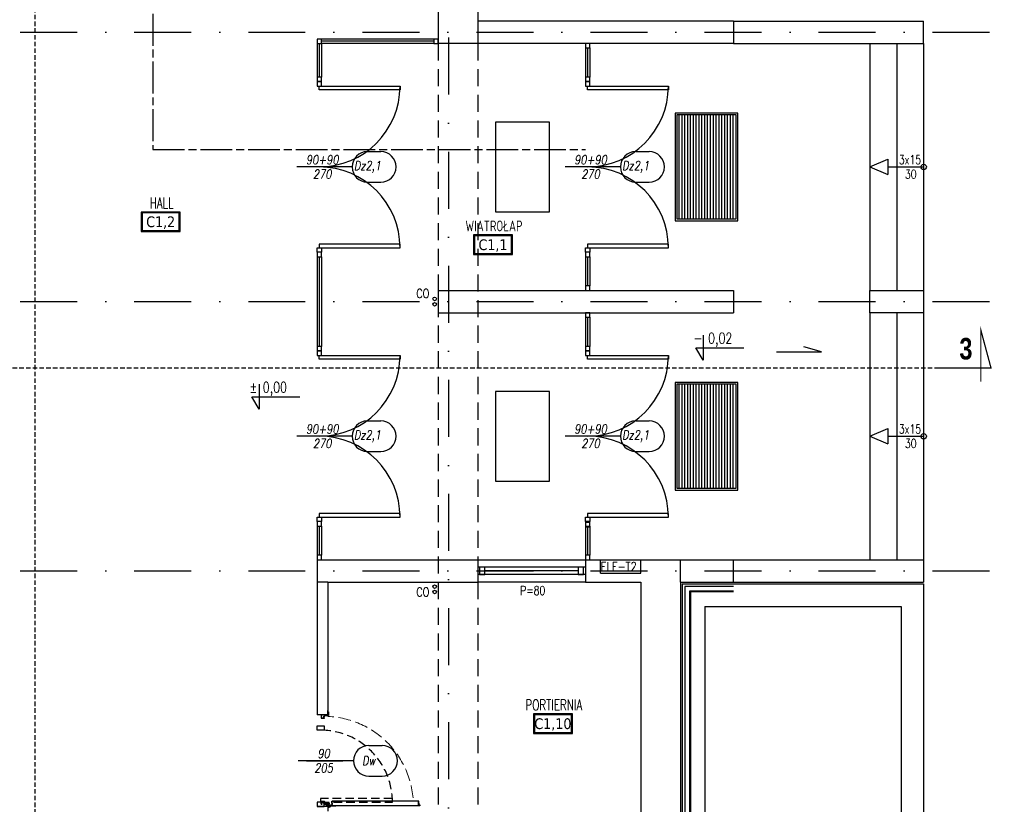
# Model space of a CAD drawing. Header units: millimetres. Extents: x 28600 to 181045, y -399112 to -163690.
# Tile 181 of 256: x 61533 to 62630, y -197089 to -196215. Entities that reach past the tile are written whole.
import ezdxf
from ezdxf.enums import TextEntityAlignment as Align

# ---------------------------------------------------------------- set-up
doc = ezdxf.new("R2010")
doc.units = ezdxf.units.MM
for name, pattern in [('CARKOVANA', [7.5, 5, -2.5]), ('CENTER', [0.6, 0.375, -0.075, 0.075, -0.075]), ('CHAIN', [0.3543, 0.2362, -0.0295, 0.0591, -0.0295]), ('DASHDOT', [25.4, 12.7, -6.35, 0, -6.35]), ('HIDDEN', [9.525, 6.35, -3.175]), ('Hidden Line', [391.222223, 282.222223, -109]), ('HIDDEN2', [4.7625, 3.175, -1.5875])]:
    doc.linetypes.add(name, pattern=pattern)
doc.layers.get('0').update_dxf_attribs({"color": 8})
for name, color, linetype in [('!! 0_ Istn-okna', 8, 'Continuous'), ('!! 0_ Istn-sciany', 8, 'Continuous'), ('!! 0_ Istn-widok', 8, 'Continuous'), ('!! 0_ Opis', 8, 'Continuous'), ('!! 0_Istn-armatura', 8, 'Continuous'), ('!! 0_Istn-cienka', 8, 'Continuous'), ('!! 0_Opis_pom', 8, 'Continuous'), ('!! 0_Widok', 8, 'Continuous'), ('!! 1_ tynk zewn  - nowy', 8, 'Continuous'), ('!! 1_droga ewakuacyjna', 8, 'CHAIN'), ('!! 1_drzwi-linia', 8, 'Continuous'), ('!! 1_hatch projektowane ściany', 8, 'Continuous'), ('!! 1_Wyburzenia', 8, 'CARKOVANA'), ('!! 2_ remont Ocieplenie', 8, 'ZIGZAG'), ('!! 2_drzwi opis', 8, 'Continuous'), ('0-osie-liniA', 8, 'DASHDOT')]:
    doc.layers.add(name, color=color, linetype=linetype)
doc.styles.add('50', font='ROMANS.shx', dxfattribs={"width": 0.8, "height": 10})
doc.styles.add('ARCHETYP', font='romans.shx', dxfattribs={"height": 15})
doc.styles.add('ARIAL', font='tahoma.ttf')
doc.styles.add('SIMPLEX', font='simplex.shx', dxfattribs={"width": 0.77})
doc.styles.add('STYLE7', font='ARIALNB.TTF')
doc.styles.add('TXT', font='simplex.shx')
doc.linetypes.add('ZIGZAG', pattern='A,0.00254,-5.08,[131,ltypeshp.shx,S=5.08,R=0,X=-5.08,Y=0],-10.16,[131,ltypeshp.shx,S=5.08,R=180,X=5.08,Y=0],-5.08', length=20.32254)

# ---------------------------------------------------------------- blocks, each defined once
blk = doc.blocks.new('1_ok-opis')
blk.add_line((0, 111.6), (0, 50))
for points in [[(-17, 128.6), (-17, 143.6)], [(17, 128.6), (17, 143.6)]]:
    blk.add_lwpolyline(points)
for centre, start, end in [((0, 143.6), 0, 180), ((0, 128.6), 180, 0)]:
    blk.add_arc(centre, 17, start, end)
at = {"style": 'ARCHETYP'}
for tag, height, rotation, p in [('NR', 12, 90, (0, 136.9)), ('NR', 12, 270, (0, 136.9)), ('SZEROKOŚĆ', 10, 90, (-8, 78.3)), ('SZEROKOŚĆ', 10, 270, (8, 78.3)), ('WYSOKOŚĆ', 10, 270, (-8, 78.3)), ('WYSOKOŚĆ', 10, 90, (8, 78.3))]:
    blk.add_attdef(tag, text='', height=height, rotation=rotation, dxfattribs=at).set_placement(p, align=Align.MIDDLE)
blk = doc.blocks.new('zaw-dr-90-p')
at = {"color": 2, "linetype": 'CENTER', "ltscale": 0.2}
for p, q in [((12, 0), (-12, 0)), ((0, 12), (0, -12)), ((24, 24), (31, 24)), ((24, 19), (31, 19))]:
    blk.add_line(p, q, dxfattribs=at)
at = {"ltscale": 0.2}
for p, q in [((10, 12), (6, 12)), ((10, 0), (10, 6))]:
    blk.add_line(p, q, dxfattribs=at)
blk.add_lwpolyline([(0, 6), (23, 6, 0.414214), (28, 11), (28, 31), (24, 31), (24, 11, -0.414214), (23, 10), (0, 10, 4.561698), (8, 6), (5, 4)], format="xyb", dxfattribs=at)
blk.add_lwpolyline([(0, 0), (-2, 0), (-2, 0), (0, 0), (0, 3), (0, 3), (0, 0), (3, 0), (3, 0), (0, 0), (0, -3), (0, -3)], close=True)
blk.add_lwpolyline([(10, 10), (10, 39), (6, 39), (6, 10)], dxfattribs=at)
blk.add_circle((0, 0), 6.5, dxfattribs=at)
blk = doc.blocks.new('drzwi 90- sc 12')
for p, q in [((-13620.3, 20410.2), (-13620.3, 20313.8)), ((-13616.1, 20410.3), (-13620.2, 20410.3)), ((-13616.1, 20410.3), (-13620, 20410.3)), ((-13618.2, 20410.3), (-13616.2, 20410.3)), ((-13618.2, 20410.3), (-13616.2, 20410.3)), ((-13616.1, 20410.3), (-13616.1, 20411.5)), ((-13616.1, 20411.5), (-13615, 20411.5)), ((-13614.9, 20411.4), (-13614.9, 20313.8)), ((-13614.9, 20409.9), (-13620.3, 20409.9)), ((-13620.3, 20313.5), (-13620.3, 20318)), ((-13614.9, 20313.8), (-13620.3, 20313.8)), ((-13618.2, 20313.4), (-13620.2, 20313.4)), ((-13618.2, 20313.7), (-13618.2, 20313.4)), ((-13618.2, 20313.7), (-13616.4, 20313.7)), ((-13615.9, 20313.2), (-13615.9, 20312.2)), ((-13615.9, 20312.2), (-13615, 20312.2)), ((-13614.9, 20312.3), (-13614.9, 20318)), ((-13715.8, 20302), (-13716.3, 20302)), ((-13715.6, 20308.3), (-13715.6, 20308.6)), ((-13715.6, 20307.7), (-13715.6, 20308.6)), ((-13715.6, 20307.8), (-13715.6, 20308.6)), ((-13715.6, 20307.7), (-13715.4, 20307.7)), ((-13617.8, 20311.1), (-13617.8, 20305.7)), ((-13617.8, 20311.1), (-13617.8, 20305.7)), ((-13616.2, 20309.9), (-13617.4, 20309.9)), ((-13616.8, 20302), (-13616.3, 20302)), ((-13616.2, 20309.9), (-13616.2, 20311))]:
    blk.add_line(p, q)
for points in [[(-13665.3, 20285), (-13665.3, 20325.8)], [(-13615.6, 20309.6), (-13615.3, 20309.6), (-13615.3, 20309.8), (-13616.3, 20309.8), (-13616.3, 20309.6), (-13615.9, 20309.6)]]:
    blk.add_lwpolyline(points)
at = {"lineweight": 30}
for points in [[(-13716.3, 20308.9), (-13721.3, 20308.9)], [(-13716.3, 20308.9), (-13716.3, 20296.9)], [(-13614.3, 20308.9), (-13609.3, 20308.9)], [(-13614.3, 20308.9), (-13614.3, 20296.9)]]:
    blk.add_lwpolyline(points, dxfattribs=at)
at = {"ltscale": 0.2}
for points in [[(-13715.6, 20307.5), (-13715.6, 20309.5, 0.414214), (-13715.9, 20309.8), (-13719.4, 20309.8, 0.414214), (-13719.8, 20309.5), (-13719.8, 20308.9), (-13719.6, 20308.9), (-13719.6, 20309.5, -0.414214), (-13719.4, 20309.6), (-13717, 20309.6)], [(-13717, 20309.6), (-13715.9, 20309.6, -0.414214), (-13715.7, 20309.5), (-13715.7, 20307.5)], [(-13715.7, 20307.8), (-13715.7, 20305.6, 0.414214), (-13715.4, 20305.2), (-13715, 20305.2, -0.414214), (-13714.8, 20305.1), (-13714.8, 20304.5, 0.414214), (-13714.5, 20304.1), (-13713.3, 20304.1, 0.414214), (-13712.9, 20304.5), (-13712.9, 20305.1, -1), (-13712.7, 20305.1), (-13712.7, 20302, -0.414214), (-13712.9, 20301.8), (-13715.4, 20301.8, -0.414214), (-13715.6, 20302), (-13715.6, 20302.5), (-13715.8, 20302.5), (-13715.8, 20302, 0.414214), (-13715.4, 20301.6), (-13712.9, 20301.6, 0.414214), (-13712.6, 20302), (-13712.6, 20305.1, 1), (-13713.1, 20305.1), (-13713.1, 20304.5, -0.414214), (-13713.3, 20304.3), (-13714.5, 20304.3, -0.414214), (-13714.6, 20304.5), (-13714.6, 20305.1, 0.414214), (-13715, 20305.4), (-13715.4, 20305.4, -0.414214), (-13715.6, 20305.6), (-13715.6, 20307.6)], [(-13615.9, 20309.6), (-13616.6, 20309.6, 0.414214), (-13616.8, 20309.5), (-13616.8, 20305.6, -0.414214), (-13617.1, 20305.2), (-13617.6, 20305.2, 0.414214), (-13617.7, 20305.1), (-13617.7, 20304.5, -0.414214), (-13618.1, 20304.1), (-13619.3, 20304.1, -0.414214), (-13619.6, 20304.5), (-13619.6, 20305.1, 1), (-13619.8, 20305.1), (-13619.8, 20302, 0.414214), (-13619.6, 20301.8), (-13617.1, 20301.8, 0.414214), (-13616.9, 20302), (-13616.9, 20302.5), (-13616.8, 20302.5), (-13616.8, 20302, -0.414214), (-13617.1, 20301.6), (-13619.6, 20301.6, -0.414214), (-13620, 20302), (-13620, 20305.1, -1), (-13619.4, 20305.1), (-13619.4, 20304.5, 0.414214), (-13619.3, 20304.3), (-13618.1, 20304.3, 0.414214), (-13617.9, 20304.5), (-13617.9, 20305.1, -0.414214), (-13617.6, 20305.4), (-13617.1, 20305.4, 0.414214), (-13617, 20305.6), (-13617, 20309.5, -0.414214), (-13616.6, 20309.8), (-13613.1, 20309.8, -0.414214), (-13612.8, 20309.5), (-13612.8, 20308.9), (-13612.9, 20308.9), (-13612.9, 20309.5, 0.414214), (-13613.1, 20309.6), (-13615.6, 20309.6)]]:
    blk.add_lwpolyline(points, format="xyb", dxfattribs=at)
blk.add_lwpolyline([(-13616.8, 20308.8), (-13617, 20308.8), (-13617, 20307.4), (-13616.8, 20307.4)], close=True)
for centre, radius, start, end in [((-13620.2, 20410.2), 0.1, 90, 180), ((-13615, 20411.4), 0.1, 0, 90), ((-13620.2, 20313.5), 0.1, 180, 270), ((-13616.4, 20313.2), 0.5, 0, 90), ((-13615, 20312.3), 0.1, 270, 0), ((-13616.3, 20311), 0.1, 0, 90)]:
    blk.add_arc(centre, radius, start, end)
at = {"linetype": 'Hidden Line', "lineweight": 9, "ltscale": 0.05}
blk.add_arc((-13615.5, 20305.1), 99.1, 94.8005, 177.6944, dxfattribs=at)
at = {"xscale": 0.09999999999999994, "yscale": 0.09999999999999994, "zscale": 0.09999999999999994, "rotation": 180.0000000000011}
blk.add_blockref('zaw-dr-90-p', (-13614.9, 20310.9), dxfattribs=at)
blk = doc.blocks.new('oznaczenie przekroi')
at = {"layer": '!! 0_ Opis', "color": 2, "const_width": 1.44}
blk.add_lwpolyline([(89794.5, -196602.5), (89855.3, -196602.5), (89844, -196560.4), (89844, -196617.7)], dxfattribs=at)
blk.add_lwpolyline([(89794.5, -196602.5), (89855.3, -196602.5), (89844, -196560.4), (89844, -196617.7)], dxfattribs=at)
at = {"layer": '!! 1_Wyburzenia'}
for points in [[(88789.9, -193651.7), (88789.9, -199799.7)], [(87812.4, -196602.5), (89794.5, -196602.5)]]:
    blk.add_lwpolyline(points, dxfattribs=at)
at = {"layer": '!! 0_ Opis', "color": 9, "style": 'STYLE7', "text_generation_flag": 6, "width": 0.95}
blk.add_text('3', height=24, rotation=180, dxfattribs=at).set_placement((89820.1, -196593.1))

msp = doc.modelspace()

# ---------------------------------------------------------------- hatches: boundary and pattern name
at = {"layer": '!! 1_hatch projektowane ściany'}
h = msp.add_hatch(dxfattribs=at)
h.set_pattern_fill('ANSI31', color=256, angle=225, style=0)
h.set_pattern_definition([(270, (0, -15266.9934), (3.175, -9e-16), [])])
h.paths.add_polyline_path([(62331.56735, -196320.62813), (62265.56735, -196320.62813), (62265.56735, -196436.62813), (62331.56735, -196436.62813)])
h = msp.add_hatch(dxfattribs=at)
h.set_pattern_fill('ANSI31', color=256, angle=225, style=0)
h.set_pattern_definition([(270, (0, -15566.9934), (3.175, -9e-16), [])])
h.paths.add_polyline_path([(62331.56735, -196620.62813), (62265.56735, -196620.62813), (62265.56735, -196736.62813), (62331.56735, -196736.62813)])

# ---------------------------------------------------------------- linework, layer by layer
at = {"layer": '!! 0_ Istn-okna'}
for points in [[(61864.56735, -196241.12813), (61869.56735, -196241.12813), (61869.56735, -196236.12813), (61864.56735, -196236.12813)], [(61994.56735, -196241.12813), (61999.56735, -196241.12813), (61999.56735, -196236.12813), (61994.56735, -196236.12813)], [(62163.56735, -196246.12813), (62168.56735, -196246.12813), (62168.56735, -196241.12813), (62163.56735, -196241.12813)], [(61864.56735, -196283.62813), (61869.56735, -196283.62813), (61869.56735, -196278.62813), (61864.56735, -196278.62813)], [(61869.56735, -196288.62813), (61869.56735, -196283.62813), (61864.56735, -196283.62813), (61864.56735, -196288.62813)], [(62163.56735, -196283.62813), (62168.56735, -196283.62813), (62168.56735, -196278.62813), (62163.56735, -196278.62813)], [(62168.56735, -196288.62813), (62168.56735, -196283.62813), (62163.56735, -196283.62813), (62163.56735, -196288.62813)], [(61957.06735, -196292.62813), (61867.06735, -196292.62813), (61867.06735, -196288.62813), (61957.06735, -196288.62813)], [(62256.06735, -196292.62813), (62166.06735, -196292.62813), (62166.06735, -196288.62813), (62256.06735, -196288.62813)], [(61869.56735, -196468.62813), (61869.56735, -196473.62813), (61864.56735, -196473.62813), (61864.56735, -196468.62813)], [(61957.06735, -196464.62813), (61867.06735, -196464.62813), (61867.06735, -196468.62813), (61957.06735, -196468.62813)], [(62168.56735, -196468.62813), (62168.56735, -196473.62813), (62163.56735, -196473.62813), (62163.56735, -196468.62813)], [(62256.06735, -196464.62813), (62166.06735, -196464.62813), (62166.06735, -196468.62813), (62256.06735, -196468.62813)], [(61864.56735, -196478.62813), (61869.56735, -196478.62813), (61869.56735, -196473.62813), (61864.56735, -196473.62813)], [(62163.56735, -196478.62813), (62168.56735, -196478.62813), (62168.56735, -196473.62813), (62163.56735, -196473.62813)], [(62163.56735, -196516.12813), (62168.56735, -196516.12813), (62168.56735, -196511.12813), (62163.56735, -196511.12813)], [(62163.56735, -196546.12813), (62168.56735, -196546.12813), (62168.56735, -196541.12813), (62163.56735, -196541.12813)], [(61864.56735, -196583.62813), (61869.56735, -196583.62813), (61869.56735, -196578.62813), (61864.56735, -196578.62813)], [(62163.56735, -196583.62813), (62168.56735, -196583.62813), (62168.56735, -196578.62813), (62163.56735, -196578.62813)], [(61869.56735, -196588.62813), (61869.56735, -196583.62813), (61864.56735, -196583.62813), (61864.56735, -196588.62813)], [(61957.06735, -196592.62813), (61867.06735, -196592.62813), (61867.06735, -196588.62813), (61957.06735, -196588.62813)], [(62168.56735, -196588.62813), (62168.56735, -196583.62813), (62163.56735, -196583.62813), (62163.56735, -196588.62813)], [(62256.06735, -196592.62813), (62166.06735, -196592.62813), (62166.06735, -196588.62813), (62256.06735, -196588.62813)], [(61869.56735, -196768.62813), (61869.56735, -196773.62813), (61864.56735, -196773.62813), (61864.56735, -196768.62813)], [(61957.06735, -196764.62813), (61867.06735, -196764.62813), (61867.06735, -196768.62813), (61957.06735, -196768.62813)], [(62168.56735, -196768.62813), (62168.56735, -196773.62813), (62163.56735, -196773.62813), (62163.56735, -196768.62813)], [(62256.06735, -196764.62813), (62166.06735, -196764.62813), (62166.06735, -196768.62813), (62256.06735, -196768.62813)], [(61864.56735, -196778.62813), (61869.56735, -196778.62813), (61869.56735, -196773.62813), (61864.56735, -196773.62813)], [(62163.56735, -196778.62813), (62168.56735, -196778.62813), (62168.56735, -196773.62813), (62163.56735, -196773.62813)], [(62168.56735, -196779.62884), (62168.56735, -196774.62884), (62163.56735, -196774.62884), (62163.56735, -196779.62884)], [(61864.56735, -196816.12813), (61869.56735, -196816.12813), (61869.56735, -196811.12813), (61864.56735, -196811.12813)], [(62163.56735, -196816.12813), (62168.56735, -196816.12813), (62168.56735, -196811.12813), (62163.56735, -196811.12813)], [(62051.56735, -196824.62813), (62045.56735, -196824.62813), (62045.56735, -196832.62813), (62051.56735, -196832.62813)], [(62161.56735, -196824.62813), (62155.56735, -196824.62813), (62155.56735, -196832.62813), (62161.56735, -196832.62813)]]:
    msp.add_lwpolyline(points, close=True, dxfattribs=at)
for points in [[(61864.56735, -196241.12813), (61864.56735, -196278.62813)], [(61867.06735, -196241.12813), (61867.06735, -196278.62813)], [(61994.56735, -196236.12813), (61869.56735, -196236.12813)], [(61994.56735, -196238.62813), (61869.56735, -196238.62813)], [(61994.56735, -196241.12813), (61869.56735, -196241.12813)], [(61869.56735, -196241.12813), (61869.56735, -196278.62813)], [(62163.56735, -196246.12813), (62163.56735, -196278.62813)], [(62166.06735, -196246.12813), (62166.06735, -196278.62813)], [(62168.56735, -196246.12813), (62168.56735, -196278.62813)], [(61864.56735, -196478.62813), (61864.56735, -196578.62813)], [(61867.06735, -196478.62813), (61867.06735, -196578.62813)], [(61869.56735, -196478.62813), (61869.56735, -196578.62813)], [(62163.56735, -196478.62813), (62163.56735, -196511.12813)], [(62166.06735, -196478.62813), (62166.06735, -196511.12813)], [(62168.56735, -196478.62813), (62168.56735, -196511.12813)], [(62163.56735, -196546.12813), (62163.56735, -196578.62813)], [(62166.06735, -196546.12813), (62166.06735, -196578.62813)], [(62168.56735, -196546.12813), (62168.56735, -196578.62813)], [(61864.56735, -196778.62813), (61864.56735, -196811.12813)], [(61867.06735, -196778.62813), (61867.06735, -196811.12813)], [(61869.56735, -196778.62813), (61869.56735, -196811.12813)], [(62163.56735, -196778.62813), (62163.56735, -196811.12813)], [(62166.06735, -196778.62813), (62166.06735, -196811.12813)], [(62168.56735, -196778.62813), (62168.56735, -196811.12813)], [(62163.56735, -196824.62813), (62043.56735, -196824.62813)], [(62163.56735, -196832.62813), (62043.56735, -196832.62813)], [(62155.56735, -196828.62813), (62051.56735, -196828.62813)]]:
    msp.add_lwpolyline(points, dxfattribs=at)
for centre, start, end in [((61867.06735, -196288.62813), 270.00000004, 0.00000004), ((62166.06735, -196288.62813), 270.00000004, 0.00000004), ((61867.06735, -196468.62813), 359.99999996, 89.99999996), ((62166.06735, -196468.62813), 359.99999996, 89.99999996), ((61867.06735, -196588.62813), 270.00000004, 0.00000004), ((62166.06735, -196588.62813), 270.00000004, 0.00000004), ((61867.06735, -196768.62813), 359.99999996, 89.99999996), ((62166.06735, -196768.62813), 359.99999996, 89.99999996)]:
    msp.add_arc(centre, 90, start, end, dxfattribs=at)
at = {"layer": '!! 0_ Istn-sciany'}
for points in [[(61999.56735, -196196.12813), (61999.56735, -196241.12813)], [(62043.56735, -196191.12813), (62043.56735, -196216.12813)], [(62328.56735, -196216.12813), (62043.56735, -196216.12813)], [(62328.56735, -196216.12813), (62328.56735, -196241.12813)], [(62328.56735, -196241.12813), (61999.56735, -196241.12813)], [(61999.56735, -196516.12813), (61999.56735, -196541.12813)], [(61999.56735, -196516.12813), (62328.56735, -196516.12813)], [(62328.56735, -196516.12813), (62328.56735, -196541.12813)], [(61999.56735, -196541.12813), (62328.56735, -196541.12813)], [(61864.56735, -196816.12813), (61864.56735, -196989.12813)], [(61864.56735, -196816.12813), (62043.56735, -196816.12813)], [(62043.56735, -196816.12813), (62043.56735, -196841.12813)], [(62163.56735, -196816.12813), (62163.56735, -196841.12813)], [(62163.56735, -196816.12813), (62180.56735, -196816.12813)], [(62180.56735, -196831.12813), (62180.56735, -196816.12813)], [(62225.56735, -196816.12813), (62328.56735, -196816.12813)], [(62225.56735, -196831.12813), (62225.56735, -196816.12813)], [(62328.56735, -196841.12813), (62328.56735, -196816.12813)], [(62180.56735, -196831.12813), (62225.56735, -196831.12813)], [(61876.56735, -196841.12813), (61876.56735, -196989.12813)], [(61876.56735, -196841.12813), (62043.56735, -196841.12813)], [(62163.56735, -196841.12813), (62225.56735, -196841.12813)], [(62225.56735, -196841.12813), (62225.56735, -197104.12813)], [(62269.56735, -196841.12813), (62269.56735, -197460.12813)], [(62269.56735, -196841.12813), (62328.56735, -196841.12813)], [(61876.56735, -196989.12813), (61864.56735, -196989.12813)]]:
    msp.add_lwpolyline(points, dxfattribs=at)
at = {"layer": '!! 0_ Istn-widok'}
for points in [[(62043.56735, -196216.12813), (62043.56735, -196241.12813)], [(62328.56735, -196216.12813), (62540.56735, -196216.12813)], [(62540.56735, -196241.12813), (62540.56735, -196216.12813)], [(62328.56735, -196241.12813), (62540.56735, -196241.12813)], [(62480.56735, -196241.12813), (62480.56735, -196516.12813)], [(62510.56735, -196241.12813), (62510.56735, -196516.12813)], [(62540.56735, -196241.12813), (62540.56735, -196516.12813)], [(62500.56735, -196370.03885), (62500.56735, -196387.21741)], [(62500.56735, -196378.62813), (62540.56735, -196378.62813)], [(62480.56735, -196516.12813), (62540.56735, -196516.12813)], [(62480.56735, -196541.12813), (62480.56735, -196516.12813)], [(62540.56735, -196516.12813), (62540.56735, -196541.12813)], [(62480.56735, -196541.12813), (62480.56735, -196816.12813)], [(62540.56735, -196541.12813), (62480.56735, -196541.12813)], [(62510.56735, -196541.12813), (62510.56735, -196816.12813)], [(62540.56735, -196541.12813), (62540.56735, -196816.12813)], [(62500.56735, -196670.03885), (62500.56735, -196687.21741)], [(62500.56735, -196678.62813), (62540.56735, -196678.62813)], [(62043.56735, -196816.12813), (62163.56735, -196816.12813)], [(62269.56735, -196841.12813), (62269.56735, -196816.12813)], [(62328.56735, -196816.12813), (62540.56735, -196816.12813)], [(62540.56735, -196816.12813), (62540.56735, -196841.12813)], [(61876.56735, -196841.12813), (61864.56735, -196841.12813)], [(62163.56735, -196841.12813), (62043.56735, -196841.12813)], [(62271.56735, -196843.12813), (62271.56735, -197460.12813)], [(62271.56735, -196843.12813), (62540.56735, -196843.12813)], [(62328.56735, -196841.12813), (62540.56735, -196841.12813)], [(62540.56735, -196843.12813), (62540.56735, -197460.12813)], [(62296.56735, -196868.12813), (62296.56735, -197435.12813)], [(62296.56735, -196868.12813), (62515.56735, -196868.12813)], [(62515.56735, -196868.12813), (62515.56735, -197435.12813)]]:
    msp.add_lwpolyline(points, dxfattribs=at)
at = {"layer": '!! 0_ Istn-widok', "linetype": 'HIDDEN', "ltscale": 3}
for points in [[(61999.56735, -196241.12813), (61999.56735, -197416.12813)], [(62043.56735, -196241.12813), (62043.56735, -197416.12813)]]:
    msp.add_lwpolyline(points, dxfattribs=at)
at = {"layer": '!! 0_ Istn-widok'}
for centre in [(62540.56735, -196378.62813), (62540.56735, -196678.62813)]:
    msp.add_circle(centre, 3, dxfattribs=at)
at = {"layer": '!! 0_ Opis'}
for points in [[(62294.87178, -196565.9861), (62294.87178, -196593.98787)], [(62294.87178, -196593.98787), (62286.78837, -196579.98698)], [(62286.78837, -196579.98698), (62340.22258, -196579.98698)], [(62426.60584, -196584.73347), (62407.09321, -196578.90447)], [(62376.60584, -196584.73347), (62426.60584, -196584.73347)], [(61800.08247, -196620.60238), (61800.08247, -196648.60415)], [(61800.08247, -196648.60415), (61791.99905, -196634.60326)], [(61791.99905, -196634.60326), (61845.43326, -196634.60326)]]:
    msp.add_lwpolyline(points, dxfattribs=at)
at = {"layer": '!! 0_Istn-armatura'}
msp.add_lwpolyline([(62180.56735, -196816.12813), (62225.56735, -196816.12813)], dxfattribs=at)
for centre in [(61995.56735, -196525.62813), (61995.56735, -196531.62813), (61995.56735, -196846.12813), (61995.56735, -196852.12813)]:
    msp.add_circle(centre, 2, dxfattribs=at)
at = {"layer": '!! 0_Istn-cienka'}
for points in [[(62263.56735, -196438.62813), (62333.56735, -196438.62813), (62333.56735, -196318.62813), (62263.56735, -196318.62813)], [(62063.56735, -196428.62813), (62123.56735, -196428.62813), (62123.56735, -196328.62813), (62063.56735, -196328.62813)], [(62265.56735, -196436.62813), (62331.56735, -196436.62813), (62331.56735, -196320.62813), (62265.56735, -196320.62813)], [(62263.56735, -196738.62813), (62333.56735, -196738.62813), (62333.56735, -196618.62813), (62263.56735, -196618.62813)], [(62265.56735, -196736.62813), (62331.56735, -196736.62813), (62331.56735, -196620.62813), (62265.56735, -196620.62813)], [(62063.56735, -196728.62813), (62123.56735, -196728.62813), (62123.56735, -196628.62813), (62063.56735, -196628.62813)]]:
    msp.add_lwpolyline(points, close=True, dxfattribs=at)
at = {"layer": '!! 0_Opis_pom', "ltscale": 0.7}
for points in [[(61668.51405, -196450.60387), (61712.03405, -196450.60387), (61712.03405, -196428.84387), (61668.51405, -196428.84387)], [(61669.60205, -196449.51587), (61710.94605, -196449.51587), (61710.94605, -196429.93187), (61669.60205, -196429.93187)], [(62038.83754, -196476.16533), (62082.35754, -196476.16533), (62082.35754, -196454.40533), (62038.83754, -196454.40533)], [(62039.92554, -196475.07733), (62081.26954, -196475.07733), (62081.26954, -196455.49333), (62039.92554, -196455.49333)], [(62105.62542, -197009.69344), (62149.14542, -197009.69344), (62149.14542, -196987.93344), (62105.62542, -196987.93344)], [(62106.71342, -197008.60544), (62148.05742, -197008.60544), (62148.05742, -196989.02144), (62106.71342, -196989.02144)]]:
    msp.add_lwpolyline(points, close=True, dxfattribs=at)
at = {"layer": '!! 0_Widok'}
for points in [[(62480.56735, -196378.62813), (62500.56735, -196370.03885)], [(62480.56735, -196378.62813), (62500.56735, -196387.21741)], [(62480.56735, -196678.62813), (62500.56735, -196670.03885)], [(62480.56735, -196678.62813), (62500.56735, -196687.21741)]]:
    msp.add_lwpolyline(points, dxfattribs=at)
at = {"layer": '!! 1_ tynk zewn  - nowy'}
for points in [[(62328.56735, -196851.12813), (62279.56735, -196851.12813), (62279.56735, -197465.12813), (62053.56735, -197465.12813), (62053.56735, -197467.12813)], [(62328.56735, -196852.12813), (62280.56735, -196852.12813), (62280.56735, -197466.12813), (62054.56735, -197466.12813), (62054.56735, -197467.12813)]]:
    msp.add_lwpolyline(points, dxfattribs=at)
at = {"layer": '!! 1_droga ewakuacyjna', "ltscale": 150}
msp.add_lwpolyline([(61426.37297, -195836.12813), (61681.40012, -195836.12813), (61681.40012, -196359.32517), (62163.56735, -196359.32517)], dxfattribs=at)
at = {"layer": '!! 1_Wyburzenia', "linetype": 'HIDDEN2', "ltscale": 3}
for points in [[(61864.56735, -197006.12813), (61864.56735, -197001.12813), (61872.56735, -197001.12813), (61872.56735, -197006.12813)], [(61864.56735, -197086.12813), (61864.56735, -197091.12813), (61872.56735, -197091.12813), (61872.56735, -197086.12813)], [(61948.56735, -197082.12813), (61868.56735, -197082.12813), (61868.56735, -197086.12813), (61948.56735, -197086.12813)]]:
    msp.add_lwpolyline(points, close=True, dxfattribs=at)
msp.add_arc((61868.56735, -197086.12813), 80, 359.99999996, 89.99999996, dxfattribs=at)
at = {"layer": '!! 2_ remont Ocieplenie', "linetype": 'ZIGZAG', "ltscale": 0.75}
msp.add_lwpolyline([(62328.56735, -196846.12813), (62274.56735, -196846.12813), (62274.56735, -197461.15648)], dxfattribs=at)
at = {"layer": '0-osie-liniA', "ltscale": 5}
for points in [[(62011.06735, -193565.43461), (62011.06735, -199799.35902)], [(60389.88894, -196228.62813), (62630.46575, -196228.62813)], [(60389.88894, -196528.62813), (62630.46575, -196528.62813)], [(60389.88894, -196828.62813), (62630.46575, -196828.62813)]]:
    msp.add_lwpolyline(points, dxfattribs=at)

# ---------------------------------------------------------------- block references
at = {"layer": '!! 1_drzwi-linia', "rotation": 270}
msp.add_blockref('drzwi 90- sc 12', (41567.64301, -210705.39783), dxfattribs=at)
at = {"layer": '!! 1_Wyburzenia'}
msp.add_blockref('oznaczenie przekroi', (-27239.68678, 0), dxfattribs=at)
at = {"layer": '!! 2_drzwi opis'}
ref = msp.add_blockref('1_ok-opis', (61792.06735, -196378.62813), dxfattribs=dict(at, rotation=270.0000036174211))
ref.add_attrib('WYSOKOŚĆ', '270', dxfattribs={"layer": '0', "height": 10, "rotation": 180.00000362, "style": '50', "oblique": 10, "text_generation_flag": 6, "width": 0.8}).set_placement((61870.3582, -196386.62813), align=Align.MIDDLE)
ref.add_attrib('SZEROKOŚĆ', '90+90', dxfattribs={"layer": '0', "height": 10, "rotation": 180.00000362, "style": '50', "oblique": 10, "text_generation_flag": 6, "width": 0.8}).set_placement((61870.3582, -196370.62813), align=Align.MIDDLE)
ref.add_attrib('NR', 'Dz2,1', dxfattribs={"layer": '0', "height": 10, "rotation": 180.00000362, "style": '50', "oblique": 10, "text_generation_flag": 6, "width": 0.8}).set_placement((61920.67859, -196378.62813), align=Align.MIDDLE)
ref = msp.add_blockref('1_ok-opis', (62091.06735, -196378.62813), dxfattribs=dict(at, rotation=270.0000036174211))
ref.add_attrib('WYSOKOŚĆ', '270', dxfattribs={"layer": '0', "height": 10, "rotation": 180.00000362, "style": '50', "oblique": 10, "text_generation_flag": 6, "width": 0.8}).set_placement((62169.3582, -196386.62813), align=Align.MIDDLE)
ref.add_attrib('SZEROKOŚĆ', '90+90', dxfattribs={"layer": '0', "height": 10, "rotation": 180.00000362, "style": '50', "oblique": 10, "text_generation_flag": 6, "width": 0.8}).set_placement((62169.3582, -196370.62813), align=Align.MIDDLE)
ref.add_attrib('NR', 'Dz2,1', dxfattribs={"layer": '0', "height": 10, "rotation": 180.00000362, "style": '50', "oblique": 10, "text_generation_flag": 6, "width": 0.8}).set_placement((62219.67859, -196378.62813), align=Align.MIDDLE)
ref = msp.add_blockref('1_ok-opis', (61792.06735, -196678.62813), dxfattribs=dict(at, rotation=270.0000036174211))
ref.add_attrib('WYSOKOŚĆ', '270', dxfattribs={"layer": '0', "height": 10, "rotation": 180.00000362, "style": '50', "oblique": 10, "text_generation_flag": 6, "width": 0.8}).set_placement((61870.3582, -196686.62813), align=Align.MIDDLE)
ref.add_attrib('SZEROKOŚĆ', '90+90', dxfattribs={"layer": '0', "height": 10, "rotation": 180.00000362, "style": '50', "oblique": 10, "text_generation_flag": 6, "width": 0.8}).set_placement((61870.3582, -196670.62813), align=Align.MIDDLE)
ref.add_attrib('NR', 'Dz2,1', dxfattribs={"layer": '0', "height": 10, "rotation": 180.00000362, "style": '50', "oblique": 10, "text_generation_flag": 6, "width": 0.8}).set_placement((61920.67859, -196678.62813), align=Align.MIDDLE)
ref = msp.add_blockref('1_ok-opis', (62091.06735, -196678.62813), dxfattribs=dict(at, rotation=270.0000036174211))
ref.add_attrib('WYSOKOŚĆ', '270', dxfattribs={"layer": '0', "height": 10, "rotation": 180.00000362, "style": '50', "oblique": 10, "text_generation_flag": 6, "width": 0.8}).set_placement((62169.3582, -196686.62813), align=Align.MIDDLE)
ref.add_attrib('SZEROKOŚĆ', '90+90', dxfattribs={"layer": '0', "height": 10, "rotation": 180.00000362, "style": '50', "oblique": 10, "text_generation_flag": 6, "width": 0.8}).set_placement((62169.3582, -196670.62813), align=Align.MIDDLE)
ref.add_attrib('NR', 'Dz2,1', dxfattribs={"layer": '0', "height": 10, "rotation": 180.00000362, "style": '50', "oblique": 10, "text_generation_flag": 6, "width": 0.8}).set_placement((62219.67859, -196678.62813), align=Align.MIDDLE)
ref = msp.add_blockref('1_ok-opis', (61793.56735, -197040.12817), dxfattribs=dict(at, rotation=270.0000036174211))
ref.add_attrib('WYSOKOŚĆ', '205', dxfattribs={"layer": '0', "height": 10, "rotation": 180.00000362, "style": '50', "oblique": 10, "text_generation_flag": 6, "width": 0.8}).set_placement((61871.8582, -197048.12817), align=Align.MIDDLE)
ref.add_attrib('SZEROKOŚĆ', '90', dxfattribs={"layer": '0', "height": 10, "rotation": 180.00000362, "style": '50', "oblique": 10, "text_generation_flag": 6, "width": 0.8}).set_placement((61871.8582, -197032.12817), align=Align.MIDDLE)
ref.add_attrib('NR', 'Dw', dxfattribs={"layer": '0', "height": 10, "rotation": 180.00000362, "style": '50', "oblique": 10, "text_generation_flag": 6, "width": 0.8}).set_placement((61922.17859, -197040.12817), align=Align.MIDDLE)

# ---------------------------------------------------------------- texts
at = {"layer": '!! 0_ Opis', "style": 'SIMPLEX', "width": 0.75}
for s, height, p in [('3x15', 10, (62512.9453, -196375.55067)), ('30', 10, (62519.81314, -196391.70174)), ('- 0,02', 12, (62284.18434, -196575.40887)), ('%%P 0,00', 12, (61789.39502, -196630.02515)), ('3x15', 10, (62512.9453, -196675.55067)), ('30', 10, (62519.81314, -196691.70174)), ('P=80', 10, (62090.90276, -196855.49842))]:
    msp.add_text(s, height=height, dxfattribs=at).set_placement(p)
at = {"layer": '!! 0_Istn-armatura', "style": 'ARCHETYP', "width": 0.8}
for s, rotation, p in [('CO', 359.99999996, (61975.08651, -196524.59798)), ('ELE-T2', 0.00000004, (62180.73328, -196828.85691)), ('CO', 359.99999996, (61975.08651, -196857.17811))]:
    msp.add_text(s, height=10, rotation=rotation, dxfattribs=at).set_placement(p)
at = {"layer": '!! 0_Opis_pom', "ltscale": 0.7, "style": 'TXT', "width": 0.7}
for s, p in [('HALL', (61691.38918, -196424.79756)), ('WIATROŁAP', (62061.71268, -196450.35902)), ('PORTIERNIA', (62128.50056, -196983.88713))]:
    msp.add_text(s, height=12, dxfattribs=at).set_placement(p, align=Align.CENTER)
at = {"layer": '!! 0_Opis_pom', "ltscale": 0.7, "style": 'ARIAL'}
for tag, p in [('C1,2', (61690.27405, -196439.72387)), ('C1,1', (62060.59754, -196465.28533)), ('C1,10', (62127.38542, -196998.81344))]:
    msp.add_attdef(tag, text='', height=11.968, dxfattribs=at).set_placement(p, align=Align.MIDDLE_CENTER)

doc.saveas('drawing.dxf')
